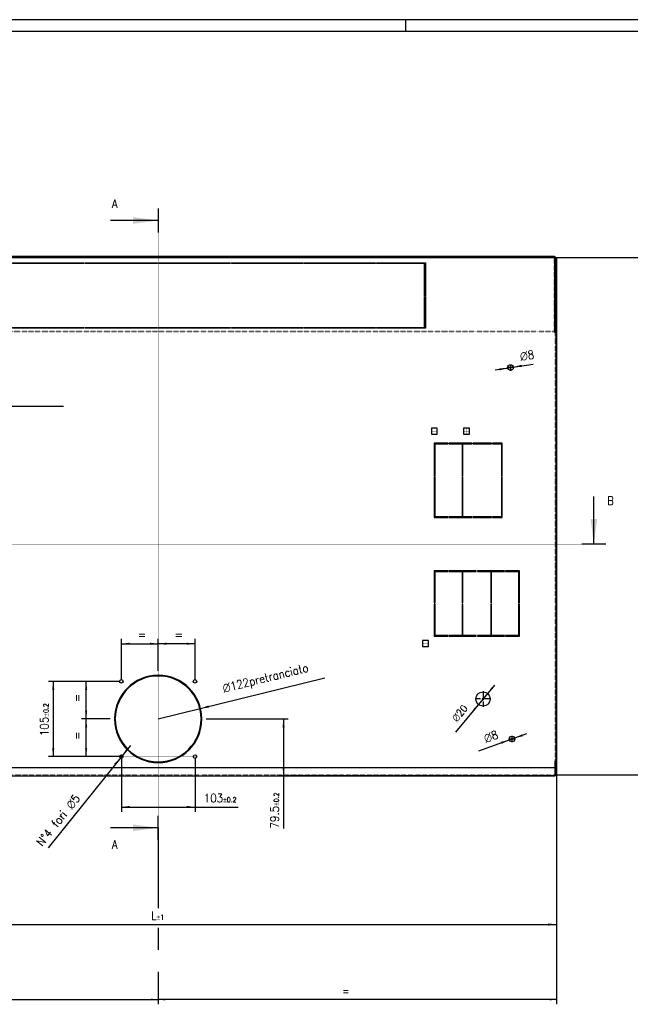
# Model space of a CAD drawing. Header units: inches. Extents: x -1375 to -186, y -85 to 756.
# Tile 8 of 20: x -1188 to -932, y 343 to 756. Entities that reach past the tile are written whole.
import ezdxf

# ---------------------------------------------------------------- set-up
doc = ezdxf.new("R2010")
doc.units = ezdxf.units.IN
doc.linetypes.add('DOT_CENTER', pattern=[14, 12, -1, 0, -1])
doc.linetypes.add('DOTTED', pattern=[1, 0, -1])
doc.layers.add('1', color=7, linetype='Continuous')
doc.styles.add('CONVERTER_11', font='txt.shx', dxfattribs={"width": 0.9})
doc.dimstyles.new('ME10_DIM_56', dxfattribs={"dimtxt": 11.666667, "dimasz": 11.666667, "dimexe": 6.666667, "dimexo": 0, "dimgap": 6.666667, "dimtad": 1, "dimdec": 1, "dimdsep": 46, "dimtxsty": 'CONVERTER_11', "dimsah": 1, "dimcen": 0.09, "dimclrd": 2, "dimclre": 2, "dimclrt": 7, "dimadec": 0, "dimazin": 0, "dimtfac": 1, "dimtdec": 4, "dimtix": 1, "dimtmove": 0, "dimatfit": 3, "dimfxl": 1, "dimtolj": 1, "dimtzin": 0, "dimarcsym": 0})
doc.dimstyles.new('ME10_DIM_57', dxfattribs={"dimtxt": 11.666667, "dimasz": 11.666667, "dimexe": 6.666667, "dimexo": 0, "dimgap": 6.666667, "dimtad": 1, "dimdec": 1, "dimdsep": 46, "dimtxsty": 'CONVERTER_11', "dimsah": 1, "dimcen": 0.09, "dimclrd": 2, "dimclre": 2, "dimclrt": 7, "dimadec": 0, "dimazin": 0, "dimtol": 1, "dimtp": 0.2, "dimtm": 0.2, "dimtfac": 0.6, "dimtdec": 1, "dimtix": 1, "dimtmove": 0, "dimatfit": 3, "dimfxl": 1, "dimtolj": 1, "dimtzin": 0, "dimarcsym": 0})
doc.dimstyles.new('ME10_DIM_58', dxfattribs={"dimtxt": 11.666667, "dimasz": 11.666667, "dimexe": 6.666667, "dimexo": 0, "dimgap": 6.666667, "dimtad": 1, "dimdec": 1, "dimdsep": 46, "dimtxsty": 'CONVERTER_11', "dimsah": 1, "dimcen": 0.09, "dimclrd": 2, "dimclre": 2, "dimclrt": 7, "dimadec": 0, "dimazin": 0, "dimtfac": 1, "dimtdec": 4, "dimtix": 1, "dimtmove": 0, "dimatfit": 3, "dimfxl": 1, "dimtolj": 1, "dimtzin": 0, "dimarcsym": 0})
doc.dimstyles.new('ME10_DIM_59', dxfattribs={"dimtxt": 11.666667, "dimasz": 11.666667, "dimexe": 6.666667, "dimexo": 0, "dimgap": 6.666667, "dimtad": 1, "dimdec": 1, "dimdsep": 46, "dimtxsty": 'CONVERTER_11', "dimsah": 1, "dimcen": 0.09, "dimclrd": 2, "dimclre": 2, "dimclrt": 7, "dimadec": 0, "dimazin": 0, "dimtfac": 1, "dimtdec": 4, "dimtix": 1, "dimtmove": 0, "dimatfit": 3, "dimfxl": 1, "dimtolj": 1, "dimtzin": 0, "dimarcsym": 0})
doc.dimstyles.new('ME10_DIM_60', dxfattribs={"dimtxt": 11.666667, "dimasz": 11.666667, "dimexe": 6.666667, "dimexo": 0, "dimgap": 6.666667, "dimtad": 1, "dimdec": 1, "dimdsep": 46, "dimtxsty": 'CONVERTER_11', "dimsah": 1, "dimcen": 0.09, "dimclrd": 2, "dimclre": 2, "dimclrt": 7, "dimadec": 0, "dimazin": 0, "dimtfac": 1, "dimtdec": 4, "dimtix": 1, "dimtmove": 0, "dimatfit": 3, "dimfxl": 1, "dimtolj": 1, "dimtzin": 0, "dimarcsym": 0})
doc.dimstyles.new('ME10_DIM_61', dxfattribs={"dimtxt": 11.666667, "dimasz": 11.666667, "dimexe": 6.666667, "dimexo": 0, "dimgap": 6.666667, "dimtad": 1, "dimdec": 1, "dimdsep": 46, "dimtxsty": 'CONVERTER_11', "dimsah": 1, "dimcen": 0.09, "dimclrd": 2, "dimclre": 2, "dimclrt": 7, "dimadec": 0, "dimazin": 0, "dimtfac": 1, "dimtdec": 4, "dimtix": 1, "dimtmove": 0, "dimatfit": 3, "dimfxl": 1, "dimtolj": 1, "dimtzin": 0, "dimarcsym": 0})
doc.dimstyles.new('ME10_DIM_62', dxfattribs={"dimtxt": 11.666667, "dimasz": 11.666667, "dimexe": 6.666667, "dimexo": 0, "dimgap": 6.666667, "dimtad": 1, "dimdec": 1, "dimdsep": 46, "dimtxsty": 'CONVERTER_11', "dimsah": 1, "dimcen": 0.09, "dimclrd": 2, "dimclre": 2, "dimclrt": 7, "dimadec": 0, "dimazin": 0, "dimtol": 1, "dimtp": 0.2, "dimtm": 0.2, "dimtfac": 0.6, "dimtdec": 1, "dimtix": 1, "dimtmove": 0, "dimatfit": 3, "dimfxl": 1, "dimtolj": 1, "dimtzin": 0, "dimarcsym": 0})
doc.dimstyles.new('ME10_DIM_63', dxfattribs={"dimtxt": 11.666667, "dimasz": 11.666667, "dimexe": 6.666667, "dimexo": 0, "dimgap": 6.666667, "dimtad": 1, "dimdec": 1, "dimdsep": 46, "dimtxsty": 'CONVERTER_11', "dimsah": 1, "dimcen": 0.09, "dimclrd": 2, "dimclre": 2, "dimclrt": 7, "dimadec": 0, "dimazin": 0, "dimtol": 1, "dimtp": 0.2, "dimtm": 0.2, "dimtfac": 0.6, "dimtdec": 1, "dimtix": 1, "dimtmove": 0, "dimatfit": 3, "dimfxl": 1, "dimtolj": 1, "dimtzin": 0, "dimarcsym": 0})
doc.dimstyles.new('ME10_DIM_65', dxfattribs={"dimtxt": 10, "dimasz": 10, "dimexe": 6.666667, "dimexo": 0, "dimgap": 6.666667, "dimtad": 1, "dimdsep": 46, "dimtxsty": 'CONVERTER_11', "dimsah": 1, "dimcen": 0.09, "dimclrd": 2, "dimclre": 2, "dimclrt": 2, "dimadec": 0, "dimazin": 0, "dimtfac": 1, "dimtdec": 4, "dimtix": 1, "dimtmove": 0, "dimatfit": 3, "dimfxl": 1, "dimtolj": 1, "dimtzin": 0, "dimarcsym": 0})
doc.dimstyles.new('ME10_DIM_66', dxfattribs={"dimtxt": 11.666667, "dimasz": 11.666667, "dimexe": 6.666667, "dimexo": 0, "dimgap": 6.666667, "dimtad": 1, "dimdec": 1, "dimdsep": 46, "dimtxsty": 'CONVERTER_11', "dimsah": 1, "dimcen": 0.09, "dimclrd": 2, "dimclre": 2, "dimclrt": 7, "dimadec": 0, "dimazin": 0, "dimtol": 1, "dimtp": 1, "dimtm": 1, "dimtfac": 0.6, "dimtdec": 0, "dimtix": 1, "dimtmove": 0, "dimatfit": 3, "dimfxl": 1, "dimtolj": 1, "dimtzin": 0, "dimarcsym": 0})
doc.dimstyles.new('ME10_DIM_67', dxfattribs={"dimtxt": 10, "dimasz": 10, "dimexe": 6.666667, "dimexo": 0, "dimgap": 6.666667, "dimtad": 1, "dimdec": 1, "dimdsep": 46, "dimtxsty": 'CONVERTER_11', "dimsah": 1, "dimcen": 0.09, "dimclrd": 2, "dimclre": 2, "dimclrt": 2, "dimadec": 0, "dimazin": 0, "dimtfac": 1, "dimtdec": 4, "dimtix": 1, "dimtmove": 0, "dimatfit": 3, "dimfxl": 1, "dimtolj": 1, "dimtzin": 0, "dimarcsym": 0})
doc.dimstyles.get("Standard").update_dxf_attribs({"dimtxt": 0.18, "dimasz": 0.18, "dimexe": 0.18, "dimexo": 0.0625, "dimgap": 0.09, "dimtad": 0, "dimtih": 1, "dimtoh": 1, "dimdec": 4, "dimzin": 0, "dimdsep": 46, "dimtxsty": 'Standard', "dimcen": 0.09, "dimadec": 0, "dimazin": 0, "dimtfac": 1, "dimtdec": 4, "dimtofl": 0, "dimtmove": 0, "dimatfit": 3, "dimfxl": 1, "dimtolj": 1, "dimtzin": 0, "dimarcsym": 0})

# ---------------------------------------------------------------- blocks, each defined once
blk = doc.blocks.new('213223A-27A_cassaforma__5', base_point=(-4323.9, 1462.7))
at = {"color": 7, "linetype": 'Continuous'}
for p, q in [((-3212.9, 2187.9), (-4320.9, 2187.9)), ((-4320.9, 2186.9), (-3212.9, 2186.9)), ((-4320.9, 2186.4), (-4320.9, 2186.8)), ((-3212.9, 2186.8), (-3212.9, 2186.4)), ((-4323.9, 2186.4), (-4323.9, 2145.1)), ((-4323.9, 2186.4), (-4322.9, 2186.4)), ((-4322.9, 2145.1), (-4322.9, 2186.4)), ((-4322.4, 2186.4), (-4322.4, 2176.9)), ((-4322.4, 2176.9), (-4322.4, 2176.6)), ((-4321.4, 2176.9), (-4322.4, 2176.9)), ((-4322.4, 2083.2), (-4322.4, 2176.6)), ((-4321.4, 2176.6), (-4322.4, 2176.6)), ((-4321.4, 2186.1), (-4321.4, 2186.4)), ((-4321.4, 2176.9), (-4321.4, 2186.1)), ((-4321.4, 2176.9), (-4321.4, 2176.6)), ((-4321.4, 2176.6), (-4321.4, 2083.5)), ((-4140.5, 2179.1), (-4073.7, 2179.1)), ((-4140.5, 2133.5), (-4140.5, 2179.1)), ((-4139.5, 2178.3), (-4139.5, 2179.1)), ((-4139.5, 2178.3), (-4139.5, 2133.5)), ((-4073.7, 2178.3), (-4139.5, 2178.3)), ((-4073.7, 2179.1), (-4073.7, 2178.3)), ((-4072.2, 2178.3), (-4072.2, 2179.1)), ((-4072.2, 2179.1), (-3972.2, 2179.1)), ((-3972.2, 2178.3), (-4072.2, 2178.3)), ((-3972.2, 2179.1), (-3972.2, 2178.3)), ((-3970.7, 2178.3), (-3970.7, 2179.1)), ((-3970.7, 2179.1), (-3870.7, 2179.1)), ((-3870.7, 2178.3), (-3970.7, 2178.3)), ((-3870.7, 2179.1), (-3870.7, 2178.3)), ((-3869.2, 2178.3), (-3869.2, 2179.1)), ((-3869.2, 2179.1), (-3767.7, 2179.1)), ((-3767.7, 2178.3), (-3869.2, 2178.3)), ((-3767.7, 2179.1), (-3767.7, 2178.3)), ((-3766.2, 2178.3), (-3766.2, 2179.1)), ((-3766.2, 2179.1), (-3666.2, 2179.1)), ((-3666.2, 2178.3), (-3766.2, 2178.3)), ((-3666.2, 2179.1), (-3666.2, 2178.3)), ((-3664.7, 2178.3), (-3664.7, 2179.1)), ((-3664.7, 2179.1), (-3564.7, 2179.1)), ((-3564.7, 2178.3), (-3664.7, 2178.3)), ((-3564.7, 2179.1), (-3564.7, 2178.3)), ((-3563.2, 2179.1), (-3463.2, 2179.1)), ((-3563.2, 2178.3), (-3563.2, 2179.1)), ((-3463.2, 2178.3), (-3563.2, 2178.3)), ((-3463.2, 2179.1), (-3463.2, 2178.3)), ((-3461.7, 2178.3), (-3461.7, 2179.1)), ((-3461.7, 2179.1), (-3393.5, 2179.1)), ((-3394.5, 2178.3), (-3461.7, 2178.3)), ((-3394.5, 2178.3), (-3394.5, 2179.1)), ((-3394.5, 2133.5), (-3394.5, 2178.3)), ((-3393.5, 2179.1), (-3393.5, 2133.5)), ((-3212.4, 2186.1), (-3212.4, 2186.4)), ((-3212.4, 2176.9), (-3212.4, 2186.1)), ((-3212.4, 2176.9), (-3211.4, 2176.9)), ((-3212.4, 2176.6), (-3212.4, 2176.9)), ((-3212.4, 2083.5), (-3212.4, 2176.6)), ((-3211.4, 2176.6), (-3212.4, 2176.6)), ((-3211.4, 2186.4), (-3211.4, 2176.9)), ((-3211.4, 2176.9), (-3211.4, 2176.6)), ((-3211.4, 2083.2), (-3211.4, 2176.6)), ((-3210.9, 2186.4), (-3210.9, 2145.1)), ((-3210.9, 2186.4), (-3209.9, 2186.4)), ((-3209.9, 2145.1), (-3209.9, 2186.4)), ((-4322.9, 2145.1), (-4323.9, 2145.1)), ((-4323.9, 2145.1), (-4323.9, 2105.1)), ((-4322.9, 2145.1), (-4322.9, 2105.1)), ((-4140.5, 2132.2), (-4140.5, 2133.5)), ((-4139.5, 2133.5), (-4140.5, 2133.5)), ((-4139.5, 2132.2), (-4140.5, 2132.2)), ((-4139.5, 2133.5), (-4139.5, 2132.2)), ((-3394.5, 2132.2), (-3394.5, 2133.5)), ((-3393.5, 2133.5), (-3394.5, 2133.5)), ((-3393.5, 2132.2), (-3394.5, 2132.2)), ((-3393.5, 2133.5), (-3393.5, 2132.2)), ((-3210.9, 2105.1), (-3210.9, 2145.1)), ((-3209.9, 2145.1), (-3210.9, 2145.1)), ((-3209.9, 2105.1), (-3209.9, 2145.1)), ((-4140.5, 2131.3), (-4139.5, 2131.3)), ((-4140.5, 2089.2), (-4140.5, 2131.3)), ((-4139.5, 2131.3), (-4139.5, 2088.8)), ((-3394.5, 2131.3), (-3393.5, 2131.3)), ((-3394.5, 2088.8), (-3394.5, 2131.3)), ((-3393.5, 2131.3), (-3393.5, 2089.2)), ((-4323.9, 2105.1), (-4323.9, 1464.2)), ((-4323.9, 2105.1), (-4322.9, 2105.1)), ((-4322.9, 2083.2), (-4322.9, 2105.1)), ((-3210.9, 2105.1), (-3210.9, 2083.2)), ((-3210.9, 2105.1), (-3209.9, 2105.1)), ((-3209.9, 1464.2), (-3209.9, 2105.1)), ((-4322.9, 1464.2), (-4322.9, 2083.2)), ((-4322.9, 2083.2), (-4322.4, 2083.2)), ((-4322.4, 2083.2), (-4322.4, 2082.1)), ((-4322.4, 2082.1), (-4321.4, 2082.1)), ((-4321.4, 2083.5), (-4321.4, 2082.1)), ((-4320.9, 2083.2), (-4321.4, 2083.2)), ((-4320.9, 2083.9), (-4320.9, 2083.5)), ((-4320.9, 2083.5), (-4320.9, 2083.2)), ((-4140.5, 2087.9), (-4140.5, 2089.2)), ((-4139.5, 2089.2), (-4140.5, 2089.2)), ((-4073.7, 2087.9), (-4140.5, 2087.9)), ((-4139.5, 2088.8), (-4073.7, 2088.8)), ((-4073.7, 2088.8), (-4073.7, 2087.9)), ((-4072.2, 2087.9), (-4072.2, 2088.8)), ((-4072.2, 2088.8), (-3972.2, 2088.8)), ((-3972.2, 2087.9), (-4072.2, 2087.9)), ((-3972.2, 2088.8), (-3972.2, 2087.9)), ((-3970.7, 2088.8), (-3870.7, 2088.8)), ((-3970.7, 2087.9), (-3970.7, 2088.8)), ((-3870.7, 2087.9), (-3970.7, 2087.9)), ((-3870.7, 2088.8), (-3870.7, 2087.9)), ((-3869.2, 2088.8), (-3767.7, 2088.8)), ((-3869.2, 2087.9), (-3869.2, 2088.8)), ((-3767.7, 2087.9), (-3869.2, 2087.9)), ((-3767.7, 2088.8), (-3767.7, 2087.9)), ((-3766.2, 2087.9), (-3766.2, 2088.8)), ((-3766.2, 2088.8), (-3666.2, 2088.8)), ((-3666.2, 2087.9), (-3766.2, 2087.9)), ((-3666.2, 2088.8), (-3666.2, 2087.9)), ((-3664.7, 2087.9), (-3664.7, 2088.8)), ((-3664.7, 2088.8), (-3564.7, 2088.8)), ((-3564.7, 2087.9), (-3664.7, 2087.9)), ((-3564.7, 2088.8), (-3564.7, 2087.9)), ((-3563.2, 2087.9), (-3563.2, 2088.8)), ((-3563.2, 2088.8), (-3463.2, 2088.8)), ((-3463.2, 2087.9), (-3563.2, 2087.9)), ((-3463.2, 2088.8), (-3463.2, 2087.9)), ((-3461.7, 2087.9), (-3461.7, 2088.8)), ((-3461.7, 2088.8), (-3394.5, 2088.8)), ((-3393.5, 2087.9), (-3461.7, 2087.9)), ((-3393.5, 2089.2), (-3394.5, 2089.2)), ((-3393.5, 2089.2), (-3393.5, 2087.9)), ((-3212.9, 2083.9), (-3212.9, 2083.5)), ((-3212.9, 2083.2), (-3212.9, 2083.5)), ((-3212.4, 2083.2), (-3212.9, 2083.2)), ((-3212.4, 2082.1), (-3212.4, 2083.5)), ((-3211.4, 2082.1), (-3212.4, 2082.1)), ((-3210.9, 2083.2), (-3211.4, 2083.2)), ((-3211.4, 2082.1), (-3211.4, 2083.2)), ((-3210.9, 2083.2), (-3210.9, 1464.2)), ((-4193.6, 1948.4), (-4201.9, 1948.4)), ((-4201.9, 1948.4), (-4201.9, 1940.1)), ((-4201.9, 1940.1), (-4193.6, 1940.1)), ((-4193.6, 1940.1), (-4193.6, 1948.4)), ((-4148.6, 1948.4), (-4156.9, 1948.4)), ((-4156.9, 1948.4), (-4156.9, 1940.1)), ((-4156.9, 1940.1), (-4148.6, 1940.1)), ((-4148.6, 1940.1), (-4148.6, 1948.4)), ((-3376.8, 1948.4), (-3385.1, 1948.4)), ((-3385.1, 1948.4), (-3385.1, 1940.1)), ((-3385.1, 1940.1), (-3376.8, 1940.1)), ((-3376.8, 1940.1), (-3376.8, 1948.4)), ((-3340.1, 1948.4), (-3340.1, 1940.1)), ((-3331.8, 1948.4), (-3340.1, 1948.4)), ((-3340.1, 1940.1), (-3331.8, 1940.1)), ((-3331.8, 1940.1), (-3331.8, 1948.4)), ((-4234.1, 1927.6), (-4247.9, 1927.6)), ((-4247.9, 1927.6), (-4247.9, 1881.5)), ((-4234.1, 1926.6), (-4246.9, 1926.6)), ((-4246.9, 1881.5), (-4246.9, 1926.6)), ((-4234.1, 1927.6), (-4234.1, 1926.6)), ((-4232.6, 1926.6), (-4232.6, 1927.6)), ((-4232.6, 1927.6), (-4207, 1927.6)), ((-4207, 1926.6), (-4232.6, 1926.6)), ((-4207, 1927.6), (-4207, 1926.6)), ((-4205.5, 1926.6), (-4205.5, 1927.6)), ((-4205.5, 1927.6), (-4173.5, 1927.6)), ((-4192.8, 1926.6), (-4205.5, 1926.6)), ((-4192.8, 1926.6), (-4192.8, 1881.5)), ((-4191.8, 1926.6), (-4173.5, 1926.6)), ((-4191.8, 1881.5), (-4191.8, 1926.6)), ((-4173.5, 1926.6), (-4173.5, 1927.6)), ((-4152.8, 1927.6), (-4172, 1927.6)), ((-4172, 1927.6), (-4172, 1926.6)), ((-4172, 1926.6), (-4153.8, 1926.6)), ((-4153.8, 1926.6), (-4153.8, 1881.5)), ((-4152.8, 1881.5), (-4152.8, 1927.6)), ((-3361.7, 1927.6), (-3381, 1927.6)), ((-3381, 1927.6), (-3381, 1881.5)), ((-3380, 1881.5), (-3380, 1926.6)), ((-3380, 1926.6), (-3361.7, 1926.6)), ((-3361.7, 1926.6), (-3361.7, 1927.6)), ((-3328.2, 1927.6), (-3360.2, 1927.6)), ((-3360.2, 1927.6), (-3360.2, 1926.6)), ((-3360.2, 1926.6), (-3342, 1926.6)), ((-3342, 1926.6), (-3342, 1881.5)), ((-3341, 1926.6), (-3328.2, 1926.6)), ((-3341, 1881.5), (-3341, 1926.6)), ((-3328.2, 1926.6), (-3328.2, 1927.6)), ((-3326.7, 1927.6), (-3326.7, 1926.6)), ((-3301.1, 1927.6), (-3326.7, 1927.6)), ((-3326.7, 1926.6), (-3301.1, 1926.6)), ((-3301.1, 1926.6), (-3301.1, 1927.6)), ((-3299.6, 1927.6), (-3299.6, 1926.6)), ((-3285.9, 1927.6), (-3299.6, 1927.6)), ((-3299.6, 1926.6), (-3286.9, 1926.6)), ((-3286.9, 1926.6), (-3286.9, 1881.5)), ((-3285.9, 1881.5), (-3285.9, 1927.6)), ((-4247.9, 1881.5), (-4246.9, 1881.5)), ((-4247.9, 1880), (-4247.9, 1823.4)), ((-4246.9, 1880), (-4247.9, 1880)), ((-4246.9, 1824.4), (-4246.9, 1880)), ((-4192.8, 1881.5), (-4191.8, 1881.5)), ((-4191.8, 1880), (-4192.8, 1880)), ((-4192.8, 1880), (-4192.8, 1824.4)), ((-4191.8, 1824.4), (-4191.8, 1880)), ((-4153.8, 1881.5), (-4152.8, 1881.5)), ((-4153.8, 1880), (-4153.8, 1824.4)), ((-4152.8, 1880), (-4153.8, 1880)), ((-4152.8, 1823.4), (-4152.8, 1880)), ((-3381, 1881.5), (-3380, 1881.5)), ((-3380, 1880), (-3381, 1880)), ((-3381, 1880), (-3381, 1823.4)), ((-3380, 1824.4), (-3380, 1880)), ((-3342, 1881.5), (-3341, 1881.5)), ((-3341, 1880), (-3342, 1880)), ((-3342, 1880), (-3342, 1824.4)), ((-3341, 1824.4), (-3341, 1880)), ((-3286.9, 1881.5), (-3285.9, 1881.5)), ((-3286.9, 1880), (-3286.9, 1824.4)), ((-3285.9, 1880), (-3286.9, 1880)), ((-3285.9, 1823.4), (-3285.9, 1880)), ((-4234.1, 1823.4), (-4247.9, 1823.4)), ((-4246.9, 1824.4), (-4234.1, 1824.4)), ((-4234.1, 1824.4), (-4234.1, 1823.4)), ((-4232.6, 1823.4), (-4232.6, 1824.4)), ((-4232.6, 1824.4), (-4207, 1824.4)), ((-4207, 1823.4), (-4232.6, 1823.4)), ((-4207, 1824.4), (-4207, 1823.4)), ((-4205.5, 1824.4), (-4192.8, 1824.4)), ((-4205.5, 1823.4), (-4205.5, 1824.4)), ((-4173.5, 1823.4), (-4205.5, 1823.4)), ((-4173.5, 1824.4), (-4191.8, 1824.4)), ((-4173.5, 1823.4), (-4173.5, 1824.4)), ((-4153.8, 1824.4), (-4172, 1824.4)), ((-4172, 1824.4), (-4172, 1823.4)), ((-4172, 1823.4), (-4152.8, 1823.4)), ((-3381, 1823.4), (-3361.7, 1823.4)), ((-3361.7, 1824.4), (-3380, 1824.4)), ((-3361.7, 1823.4), (-3361.7, 1824.4)), ((-3360.2, 1824.4), (-3360.2, 1823.4)), ((-3342, 1824.4), (-3360.2, 1824.4)), ((-3360.2, 1823.4), (-3328.2, 1823.4)), ((-3328.2, 1824.4), (-3341, 1824.4)), ((-3328.2, 1823.4), (-3328.2, 1824.4)), ((-3301.1, 1824.4), (-3326.7, 1824.4)), ((-3326.7, 1824.4), (-3326.7, 1823.4)), ((-3326.7, 1823.4), (-3301.1, 1823.4)), ((-3301.1, 1823.4), (-3301.1, 1824.4)), ((-3299.6, 1824.4), (-3299.6, 1823.4)), ((-3286.9, 1824.4), (-3299.6, 1824.4)), ((-3299.6, 1823.4), (-3285.9, 1823.4)), ((-4271.7, 1749.1), (-4271.7, 1704.2)), ((-4252.4, 1749.1), (-4271.7, 1749.1)), ((-4270.7, 1704.2), (-4270.7, 1748.1)), ((-4270.7, 1748.1), (-4252.4, 1748.1)), ((-4252.4, 1748.1), (-4252.4, 1749.1)), ((-4213, 1749.1), (-4250.9, 1749.1)), ((-4250.9, 1749.1), (-4250.9, 1748.1)), ((-4250.9, 1748.1), (-4232.7, 1748.1)), ((-4232.7, 1748.1), (-4232.7, 1704.2)), ((-4231.7, 1748.1), (-4213, 1748.1)), ((-4231.7, 1704.2), (-4231.7, 1748.1)), ((-4213, 1748.1), (-4213, 1749.1)), ((-4173.5, 1749.1), (-4211.5, 1749.1)), ((-4211.5, 1749.1), (-4211.5, 1748.1)), ((-4211.5, 1748.1), (-4192.8, 1748.1)), ((-4192.8, 1748.1), (-4192.8, 1704.2)), ((-4191.8, 1704.2), (-4191.8, 1748.1)), ((-4191.8, 1748.1), (-4173.5, 1748.1)), ((-4173.5, 1748.1), (-4173.5, 1749.1)), ((-4152.8, 1749.1), (-4172, 1749.1)), ((-4172, 1749.1), (-4172, 1748.1)), ((-4172, 1748.1), (-4153.8, 1748.1)), ((-4153.8, 1748.1), (-4153.8, 1704.2)), ((-4152.8, 1704.2), (-4152.8, 1749.1)), ((-3361.7, 1749.1), (-3381, 1749.1)), ((-3381, 1749.1), (-3381, 1704.2)), ((-3380, 1704.2), (-3380, 1748.1)), ((-3380, 1748.1), (-3361.7, 1748.1)), ((-3361.7, 1748.1), (-3361.7, 1749.1)), ((-3360.2, 1749.1), (-3360.2, 1748.1)), ((-3322.3, 1749.1), (-3360.2, 1749.1)), ((-3360.2, 1748.1), (-3342, 1748.1)), ((-3342, 1748.1), (-3342, 1704.2)), ((-3341, 1748.1), (-3322.3, 1748.1)), ((-3341, 1704.2), (-3341, 1748.1)), ((-3322.3, 1748.1), (-3322.3, 1749.1)), ((-3282.8, 1749.1), (-3320.8, 1749.1)), ((-3320.8, 1749.1), (-3320.8, 1748.1)), ((-3320.8, 1748.1), (-3302.1, 1748.1)), ((-3302.1, 1748.1), (-3302.1, 1704.2)), ((-3301.1, 1704.2), (-3301.1, 1748.1)), ((-3301.1, 1748.1), (-3282.8, 1748.1)), ((-3282.8, 1748.1), (-3282.8, 1749.1)), ((-3281.3, 1749.1), (-3281.3, 1748.1)), ((-3262.1, 1749.1), (-3281.3, 1749.1)), ((-3281.3, 1748.1), (-3263.1, 1748.1)), ((-3263.1, 1748.1), (-3263.1, 1704.2)), ((-3262.1, 1704.2), (-3262.1, 1749.1)), ((-4271.7, 1704.2), (-4270.7, 1704.2)), ((-4271.7, 1702.7), (-4271.7, 1658)), ((-4270.7, 1702.7), (-4271.7, 1702.7)), ((-4270.7, 1659), (-4270.7, 1702.7)), ((-4232.7, 1704.2), (-4231.7, 1704.2)), ((-4231.7, 1702.7), (-4232.7, 1702.7)), ((-4232.7, 1702.7), (-4232.7, 1659)), ((-4231.7, 1659), (-4231.7, 1702.7)), ((-4192.8, 1704.2), (-4191.8, 1704.2)), ((-4192.8, 1702.7), (-4192.8, 1659)), ((-4191.8, 1702.7), (-4192.8, 1702.7)), ((-4191.8, 1659), (-4191.8, 1702.7)), ((-4153.8, 1704.2), (-4152.8, 1704.2)), ((-4153.8, 1702.7), (-4153.8, 1659)), ((-4152.8, 1702.7), (-4153.8, 1702.7)), ((-4152.8, 1658), (-4152.8, 1702.7)), ((-3381, 1704.2), (-3380, 1704.2)), ((-3380, 1702.7), (-3381, 1702.7)), ((-3381, 1702.7), (-3381, 1658)), ((-3380, 1659), (-3380, 1702.7)), ((-3342, 1704.2), (-3341, 1704.2)), ((-3342, 1702.7), (-3342, 1659)), ((-3341, 1702.7), (-3342, 1702.7)), ((-3341, 1659), (-3341, 1702.7)), ((-3302.1, 1704.2), (-3301.1, 1704.2)), ((-3301.1, 1702.7), (-3302.1, 1702.7)), ((-3302.1, 1702.7), (-3302.1, 1659)), ((-3301.1, 1659), (-3301.1, 1702.7)), ((-3263.1, 1704.2), (-3262.1, 1704.2)), ((-3262.1, 1702.7), (-3263.1, 1702.7)), ((-3263.1, 1702.7), (-3263.1, 1659)), ((-3262.1, 1658), (-3262.1, 1702.7)), ((-4271.7, 1658), (-4252.4, 1658)), ((-4252.4, 1659), (-4270.7, 1659)), ((-4252.4, 1658), (-4252.4, 1659)), ((-4250.9, 1659), (-4250.9, 1658)), ((-4232.7, 1659), (-4250.9, 1659)), ((-4250.9, 1658), (-4213, 1658)), ((-4213, 1659), (-4231.7, 1659)), ((-4213, 1658), (-4213, 1659)), ((-4211.5, 1659), (-4211.5, 1658)), ((-4192.8, 1659), (-4211.5, 1659)), ((-4211.5, 1658), (-4173.5, 1658)), ((-4173.5, 1659), (-4191.8, 1659)), ((-4173.5, 1658), (-4173.5, 1659)), ((-4172, 1659), (-4172, 1658)), ((-4153.8, 1659), (-4172, 1659)), ((-4172, 1658), (-4152.8, 1658)), ((-4135.3, 1651.8), (-4143.6, 1651.8)), ((-4143.6, 1651.8), (-4143.6, 1643.5)), ((-4135.3, 1643.5), (-4135.3, 1651.8)), ((-3397.6, 1651.8), (-3397.6, 1643.5)), ((-3389.3, 1651.8), (-3397.6, 1651.8)), ((-3389.3, 1643.5), (-3389.3, 1651.8)), ((-3381, 1658), (-3361.7, 1658)), ((-3361.7, 1659), (-3380, 1659)), ((-3361.7, 1658), (-3361.7, 1659)), ((-3360.2, 1659), (-3360.2, 1658)), ((-3342, 1659), (-3360.2, 1659)), ((-3360.2, 1658), (-3322.3, 1658)), ((-3322.3, 1659), (-3341, 1659)), ((-3322.3, 1658), (-3322.3, 1659)), ((-3302.1, 1659), (-3320.8, 1659)), ((-3320.8, 1659), (-3320.8, 1658)), ((-3320.8, 1658), (-3282.8, 1658)), ((-3282.8, 1659), (-3301.1, 1659)), ((-3282.8, 1658), (-3282.8, 1659)), ((-3281.3, 1659), (-3281.3, 1658)), ((-3263.1, 1659), (-3281.3, 1659)), ((-3281.3, 1658), (-3262.1, 1658)), ((-4143.6, 1643.5), (-4135.3, 1643.5)), ((-3397.6, 1643.5), (-3389.3, 1643.5)), ((-3767.4, 1603.2), (-3767.4, 1602.2)), ((-3766.4, 1602.2), (-3766.4, 1603.2)), ((-3826.9, 1542.7), (-3827.9, 1542.7)), ((-3827.9, 1541.7), (-3826.9, 1541.7)), ((-3705.9, 1542.7), (-3706.9, 1542.7)), ((-3706.9, 1541.7), (-3705.9, 1541.7)), ((-4322.8, 1464.2), (-4322.8, 1483.7)), ((-4321.8, 1483.7), (-4322.8, 1483.7)), ((-4321.8, 1483.7), (-4321.8, 1464.2)), ((-4321.3, 1464.2), (-4321.3, 1474.1)), ((-3212.5, 1474.1), (-4321.3, 1474.1)), ((-3767.4, 1482.2), (-3767.4, 1481.2)), ((-3766.4, 1481.2), (-3766.4, 1482.2)), ((-3212.5, 1474.1), (-3212.5, 1464.2)), ((-3211, 1483.7), (-3212, 1483.7)), ((-3212, 1464.2), (-3212, 1483.7)), ((-3211, 1483.7), (-3211, 1464.2)), ((-4323.9, 1464.2), (-4322.9, 1464.2)), ((-4322.9, 1464.2), (-4322.8, 1464.2)), ((-4321.8, 1464.2), (-4321.3, 1464.2)), ((-4321.3, 1464.2), (-4321.3, 1463.7)), ((-4321.3, 1463.7), (-4321.3, 1462.7)), ((-4321.3, 1462.7), (-3212.5, 1462.7)), ((-3212.5, 1464.2), (-3212, 1464.2)), ((-3212.5, 1464.2), (-3212.5, 1463.7)), ((-3212.5, 1463.7), (-3212.5, 1462.7)), ((-3211, 1464.2), (-3210.9, 1464.2)), ((-3210.9, 1464.2), (-3209.9, 1464.2))]:
    blk.add_line(p, q, dxfattribs=at)
at = {"color": 3, "linetype": 'DOTTED'}
for p, q in [((-4320.9, 2186.4), (-4320.9, 2083.9)), ((-3212.9, 2083.9), (-3212.9, 2186.4)), ((-4322.4, 2082.1), (-4322.4, 1483.7)), ((-4320.9, 2083.9), (-3212.9, 2083.9)), ((-4320.9, 2083.5), (-3212.9, 2083.5)), ((-3211.4, 1483.7), (-3211.4, 2082.1)), ((-4321.3, 1464.2), (-3212.5, 1464.2))]:
    blk.add_line(p, q, dxfattribs=at)
at = {"color": 7, "linetype": 'Continuous'}
for centre, radius in [((-4259.2, 2032.9), 4), ((-3274.5, 2032.9), 4), ((-3818.4, 1594.7), 2.5), ((-3715.4, 1594.7), 2.5), ((-4220.9, 1570.1), 10), ((-3312.9, 1570.1), 10), ((-4261.4, 1514.2), 4), ((-3272.4, 1514.2), 4), ((-3818.4, 1489.7), 2.5), ((-3715.4, 1489.7), 2.5)]:
    blk.add_circle(centre, radius, dxfattribs=at)
for centre, radius, start, end in [((-4320.9, 2186.4), 1.5, 90, 180), ((-4320.9, 2186.4), 0.5, 90, 180), ((-3212.9, 2186.4), 1.5, 0, 90), ((-3212.9, 2186.4), 0.5, 0, 90), ((-3766.9, 1542.2), 61, 90.4696, 179.5304), ((-3766.9, 1542.2), 60, 90.4775, 179.5225), ((-3766.9, 1542.2), 61, 0.4696, 89.5304), ((-3766.9, 1542.2), 60, 0.4775, 89.5225), ((-3766.9, 1542.2), 61, 180.4696, 269.5304), ((-3766.9, 1542.2), 60, 180.4775, 269.5225), ((-3766.9, 1542.2), 61, 270.4696, 359.5304), ((-3766.9, 1542.2), 60, 270.4775, 359.5225), ((-4321.3, 1464.2), 1.5, 180, 270), ((-4321.3, 1464.2), 0.5, 180, 270), ((-3212.5, 1464.2), 0.5, 270, 360), ((-3212.5, 1464.2), 1.5, 270, 360)]:
    blk.add_arc(centre, radius, start, end, dxfattribs=at)
for points in [[(-4321.4, 2186.1), (-4321.4, 2186.1), (-4321.3, 2186.2), (-4321.3, 2186.3), (-4321.2, 2186.3), (-4321.1, 2186.4), (-4321, 2186.4), (-4320.9, 2186.4), (-4320.9, 2186.4)], [(-3212.4, 2186.1), (-3212.4, 2186.1), (-3212.4, 2186.2), (-3212.4, 2186.3), (-3212.5, 2186.3), (-3212.6, 2186.4), (-3212.7, 2186.4), (-3212.8, 2186.4), (-3212.9, 2186.4)], [(-4321.4, 2083.5), (-4321.4, 2083.5), (-4321.3, 2083.6), (-4321.3, 2083.7), (-4321.2, 2083.8), (-4321.1, 2083.8), (-4321, 2083.9), (-4320.9, 2083.9), (-4320.9, 2083.9)], [(-3212.4, 2083.5), (-3212.4, 2083.5), (-3212.4, 2083.6), (-3212.4, 2083.7), (-3212.5, 2083.8), (-3212.6, 2083.8), (-3212.7, 2083.9), (-3212.8, 2083.9), (-3212.9, 2083.9)]]:
    blk.add_open_spline(points, degree=3, knots=[0, 0, 0, 0, 0.1019978, 0.2081904, 0.3212811, 0.4418471, 0.5685309, 0.6986159, 0.6986159, 0.6986159, 0.6986159], dxfattribs=at)
at = {"layer": '1', "color": 2, "linetype": 'DOT_CENTER'}
for p, q in [((-4259.2, 2037.3), (-4259.2, 2028.5)), ((-3274.5, 2037.3), (-3274.5, 2028.5)), ((-4254.7, 2032.9), (-4263.6, 2032.9)), ((-3270.1, 2032.9), (-3278.9, 2032.9)), ((-4209.9, 1570.1), (-4231.9, 1570.1)), ((-4220.9, 1581.1), (-4220.9, 1559.1)), ((-3301.9, 1570.1), (-3323.9, 1570.1)), ((-3312.9, 1581.1), (-3312.9, 1559.1)), ((-4257.2, 1514.2), (-4265.8, 1514.2)), ((-4261.4, 1518.6), (-4261.4, 1509.8)), ((-3268, 1514.2), (-3276.8, 1514.2)), ((-3272.4, 1518.6), (-3272.4, 1509.8))]:
    blk.add_line(p, q, dxfattribs=at)
at = {"layer": '1', "color": 30, "linetype": 'DOT_CENTER', "const_width": 0.25}
for points in [[(-4193.6, 1944.2), (-4201.9, 1944.2)], [(-4197.8, 1948.4), (-4197.8, 1940.1)], [(-4148.6, 1944.2), (-4156.9, 1944.2)], [(-4152.8, 1948.4), (-4152.8, 1940.1)], [(-3376.8, 1944.2), (-3385.1, 1944.2)], [(-3381, 1948.4), (-3381, 1940.1)], [(-3331.8, 1944.2), (-3340.1, 1944.2)], [(-3336, 1948.4), (-3336, 1940.1)], [(-4139.5, 1651.8), (-4139.5, 1643.5)], [(-3393.5, 1651.8), (-3393.5, 1643.5)], [(-4135.3, 1647.7), (-4143.6, 1647.7)], [(-3397.6, 1647.7), (-3389.3, 1647.7)], [(-3766.9, 1609.3), (-3766.9, 1475.1)], [(-3818.4, 1597.4), (-3818.4, 1492.4)], [(-3715.4, 1597.4), (-3715.4, 1492.4)], [(-3718.1, 1594.7), (-3821.1, 1594.7)], [(-3712.6, 1594.7), (-3718.1, 1594.7)], [(-3699.8, 1542.2), (-3834, 1542.2)], [(-3717.8, 1489.7), (-3821.1, 1489.7)], [(-3818.4, 1492.4), (-3818.4, 1486.9)], [(-3712.6, 1489.7), (-3718.1, 1489.7)], [(-3715.4, 1492.4), (-3715.4, 1486.9)]]:
    blk.add_lwpolyline(points, dxfattribs=at)
blk = doc.blocks.new('*D73')
at = {"layer": '1', "color": 2, "linetype": 'Continuous'}
for p, q in [((-3212.9, 2186.9), (-3009, 2186.9)), ((-3015.6, 2186.9), (-3015.6, 1464.2)), ((-3211, 1464.2), (-3009, 1464.2))]:
    blk.add_line(p, q, dxfattribs=at)
at = {"layer": '1', "color": 2}
for points in [[(-3014.1, 2175.2), (-3017.2, 2175.2), (-3015.6, 2186.9)], [(-3017.2, 1475.8), (-3014.1, 1475.8), (-3015.6, 1464.2)]]:
    blk.add_solid(points, dxfattribs=at)
at = {"layer": '1', "color": 7, "insert": (-3022.3, 1804.4), "char_height": 11.67, "attachment_point": 7, "rotation": 90, "line_spacing_factor": 0.60024, "style": 'CONVERTER_11'}
blk.add_mtext('722.7', dxfattribs=at)
blk = doc.blocks.new('*D74')
at = {"layer": '1', "color": 2, "linetype": 'Continuous'}
for p, q in [((-3699.8, 1542.2), (-3585, 1542.2)), ((-3591.7, 1542.2), (-3591.7, 1462.7)), ((-3212.5, 1462.7), (-3598.3, 1462.7)), ((-3591.7, 1462.7), (-3591.7, 1389.2))]:
    blk.add_line(p, q, dxfattribs=at)
at = {"layer": '1', "color": 2}
for points in [[(-3590.1, 1530.5), (-3593.2, 1530.5), (-3591.7, 1542.2)], [(-3593.2, 1474.3), (-3590.1, 1474.3), (-3591.7, 1462.7)]]:
    blk.add_solid(points, dxfattribs=at)
at = {"layer": '1', "color": 7, "insert": (-3598.3, 1389.2), "char_height": 11.667, "attachment_point": 7, "rotation": 90, "line_spacing_factor": 0.60024, "style": 'CONVERTER_11'}
blk.add_mtext('\\C7;79.5\\C7;\\H7;{\\Fgdt;`}0.2', dxfattribs=at)
blk = doc.blocks.new('*D75')
at = {"layer": '1', "color": 2, "linetype": 'Continuous'}
for p, q in [((-3766.9, 1609.3), (-3766.9, 1653.9)), ((-3715.4, 1597.4), (-3715.4, 1653.9)), ((-3715.4, 1647.2), (-3766.9, 1647.2))]:
    blk.add_line(p, q, dxfattribs=at)
at = {"layer": '1', "color": 2}
for points in [[(-3755.2, 1648.7), (-3755.2, 1645.7), (-3766.9, 1647.2)], [(-3727, 1645.7), (-3727, 1648.7), (-3715.4, 1647.2)]]:
    blk.add_solid(points, dxfattribs=at)
at = {"layer": '1', "color": 7, "insert": (-3744, 1653.9), "char_height": 11.7, "attachment_point": 7, "rotation": 0.0001, "line_spacing_factor": 0.60024, "style": 'CONVERTER_11'}
blk.add_mtext('=', dxfattribs=at)
blk = doc.blocks.new('*D76')
at = {"layer": '1', "color": 2, "linetype": 'Continuous'}
for p, q in [((-3818.4, 1597.4), (-3818.4, 1653.9)), ((-3766.9, 1609.3), (-3766.9, 1653.9)), ((-3818.4, 1647.2), (-3766.9, 1647.2))]:
    blk.add_line(p, q, dxfattribs=at)
at = {"layer": '1', "color": 2}
for points in [[(-3806.7, 1648.7), (-3806.7, 1645.7), (-3818.4, 1647.2)], [(-3778.5, 1645.7), (-3778.5, 1648.7), (-3766.9, 1647.2)]]:
    blk.add_solid(points, dxfattribs=at)
at = {"layer": '1', "color": 7, "insert": (-3795.5, 1653.9), "char_height": 11.7, "attachment_point": 7, "rotation": 0.0001, "line_spacing_factor": 0.60024, "style": 'CONVERTER_11'}
blk.add_mtext('=', dxfattribs=at)
blk = doc.blocks.new('*D77')
at = {"layer": '1', "color": 2, "linetype": 'Continuous'}
for p, q in [((-3834, 1542.2), (-3874.3, 1542.2)), ((-3867.6, 1489.7), (-3867.6, 1542.2)), ((-3821.1, 1489.7), (-3874.3, 1489.7))]:
    blk.add_line(p, q, dxfattribs=at)
at = {"layer": '1', "color": 2}
for points in [[(-3866.1, 1530.5), (-3869.1, 1530.5), (-3867.6, 1542.2)], [(-3869.1, 1501.3), (-3866.1, 1501.3), (-3867.6, 1489.7)]]:
    blk.add_solid(points, dxfattribs=at)
at = {"layer": '1', "color": 7, "insert": (-3874.3, 1513), "char_height": 11.7, "attachment_point": 7, "rotation": 90, "line_spacing_factor": 0.60024, "style": 'CONVERTER_11'}
blk.add_mtext('=', dxfattribs=at)
blk = doc.blocks.new('*D78')
at = {"layer": '1', "color": 2, "linetype": 'Continuous'}
for p, q in [((-3821.1, 1594.7), (-3874.3, 1594.7)), ((-3867.6, 1542.2), (-3867.6, 1594.7)), ((-3834, 1542.2), (-3874.3, 1542.2))]:
    blk.add_line(p, q, dxfattribs=at)
at = {"layer": '1', "color": 2}
for points in [[(-3866.1, 1583), (-3869.1, 1583), (-3867.6, 1594.7)], [(-3869.1, 1553.8), (-3866.1, 1553.8), (-3867.6, 1542.2)]]:
    blk.add_solid(points, dxfattribs=at)
at = {"layer": '1', "color": 7, "insert": (-3874.3, 1565.5), "char_height": 11.7, "attachment_point": 7, "rotation": 90, "line_spacing_factor": 0.60024, "style": 'CONVERTER_11'}
blk.add_mtext('=', dxfattribs=at)
blk = doc.blocks.new('*D79')
at = {"layer": '1', "color": 2, "linetype": 'Continuous'}
for p, q in [((-3818.4, 1486.9), (-3818.4, 1412.5)), ((-3715.4, 1486.9), (-3715.4, 1412.5)), ((-3818.4, 1419.2), (-3715.4, 1419.2)), ((-3715.4, 1419.2), (-3655.2, 1419.2))]:
    blk.add_line(p, q, dxfattribs=at)
at = {"layer": '1', "color": 2}
for points in [[(-3806.7, 1420.7), (-3806.7, 1417.6), (-3818.4, 1419.2)], [(-3727, 1417.6), (-3727, 1420.7), (-3715.4, 1419.2)]]:
    blk.add_solid(points, dxfattribs=at)
at = {"layer": '1', "color": 7, "insert": (-3703.2, 1425.8), "char_height": 11.667, "attachment_point": 7, "rotation": 0.0001, "line_spacing_factor": 0.60024, "style": 'CONVERTER_11'}
blk.add_mtext('\\C7;103\\C7;\\H7;{\\Fgdt;`}0.2', dxfattribs=at)
blk = doc.blocks.new('*D80')
at = {"layer": '1', "color": 2, "linetype": 'Continuous'}
for p, q in [((-3821.1, 1594.7), (-3920.3, 1594.7)), ((-3913.7, 1594.7), (-3913.7, 1489.7)), ((-3815.9, 1489.7), (-3920.3, 1489.7))]:
    blk.add_line(p, q, dxfattribs=at)
at = {"layer": '1', "color": 2}
for points in [[(-3912.1, 1583), (-3915.2, 1583), (-3913.7, 1594.7)], [(-3915.2, 1501.3), (-3912.1, 1501.3), (-3913.7, 1489.7)]]:
    blk.add_solid(points, dxfattribs=at)
at = {"layer": '1', "color": 7, "insert": (-3920.3, 1518.2), "char_height": 11.667, "attachment_point": 7, "rotation": 90, "line_spacing_factor": 0.60024, "style": 'CONVERTER_11'}
blk.add_mtext('\\C7;105\\C7;\\H7;{\\Fgdt;`}0.2', dxfattribs=at)
blk = doc.blocks.new('*D82')
at = {"layer": '1', "color": 2, "linetype": 'Continuous'}
for p, q in [((-3209.9, 1464.2), (-3209.9, 1143.6)), ((-3766.9, 1390.1), (-3766.9, 1278.1)), ((-3766.9, 1250.6), (-3766.9, 1219.5)), ((-3766.9, 1188.8), (-3766.9, 1143.6)), ((-3209.9, 1150.3), (-3766.9, 1150.3))]:
    blk.add_line(p, q, dxfattribs=at)
at = {"layer": '1', "color": 2}
for points in [[(-3756.9, 1151.6), (-3756.9, 1149), (-3766.9, 1150.3)], [(-3219.9, 1149), (-3219.9, 1151.6), (-3209.9, 1150.3)]]:
    blk.add_solid(points, dxfattribs=at)
at = {"layer": '1', "color": 2, "insert": (-3509.6, 1157), "char_height": 10, "attachment_point": 7, "rotation": 0.0001, "line_spacing_factor": 0.60024, "style": 'CONVERTER_11'}
blk.add_mtext('=', dxfattribs=at)
blk = doc.blocks.new('*D83')
at = {"layer": '1', "color": 2, "linetype": 'Continuous'}
for p, q in [((-4323.9, 1464.2), (-4323.9, 1248.4)), ((-3209.9, 1464.2), (-3209.9, 1248.4)), ((-4323.9, 1255.1), (-3209.9, 1255.1))]:
    blk.add_line(p, q, dxfattribs=at)
at = {"layer": '1', "color": 2}
for points in [[(-4312.2, 1256.6), (-4312.2, 1253.5), (-4323.9, 1255.1)], [(-3221.5, 1253.5), (-3221.5, 1256.6), (-3209.9, 1255.1)]]:
    blk.add_solid(points, dxfattribs=at)
at = {"layer": '1', "color": 7, "insert": (-3776.8, 1261.8), "char_height": 11.667, "attachment_point": 7, "rotation": 0.0001, "line_spacing_factor": 0.60024, "style": 'CONVERTER_11'}
blk.add_mtext('\\C7;L\\C7;\\H7;{\\Fgdt;`}1', dxfattribs=at)
blk = doc.blocks.new('*D84')
at = {"layer": '1', "color": 2, "linetype": 'Continuous'}
for p, q in [((-4323.9, 1464.2), (-4323.9, 1143.6)), ((-3766.9, 1390.1), (-3766.9, 1279.8)), ((-3766.9, 1248.6), (-3766.9, 1221.1)), ((-3766.9, 1188.8), (-3766.9, 1143.6)), ((-4323.9, 1150.3), (-3766.9, 1150.3))]:
    blk.add_line(p, q, dxfattribs=at)
at = {"layer": '1', "color": 2}
for points in [[(-4313.9, 1151.6), (-4313.9, 1149), (-4323.9, 1150.3)], [(-3776.9, 1149), (-3776.9, 1151.6), (-3766.9, 1150.3)]]:
    blk.add_solid(points, dxfattribs=at)
at = {"layer": '1', "color": 2, "insert": (-4051.5, 1157), "char_height": 10, "attachment_point": 7, "rotation": 0.0001, "line_spacing_factor": 0.60024, "style": 'CONVERTER_11'}
blk.add_mtext('=', dxfattribs=at)
blk = doc.blocks.new('*D85')
at = {"layer": '1', "color": 2, "linetype": 'Continuous'}
blk.add_line((-3766.9, 1542.2), (-3533.8, 1599.5), dxfattribs=at)
at = {"layer": '1', "color": 2}
blk.add_solid([(-3696.7, 1561), (-3695.9, 1558), (-3707.6, 1556.7)], dxfattribs=at)
at = {"layer": '1', "color": 7, "insert": (-3683.4, 1573.2), "char_height": 11.667, "attachment_point": 7, "rotation": 13.8121, "line_spacing_factor": 0.60024, "style": 'CONVERTER_11'}
blk.add_mtext('\\C7; {\\Fgdt;n}\\C7;122\\C7;pretranciato', dxfattribs=at)
blk = doc.blocks.new('*D86')
at = {"layer": '1', "color": 2, "linetype": 'Continuous'}
blk.add_line((-3295.7, 2029.6), (-3242.6, 2037.9), dxfattribs=at)
at = {"layer": '1', "color": 2}
for points in [[(-3259.2, 2036.9), (-3258.7, 2033.8), (-3270.5, 2033.5)], [(-3289.7, 2029), (-3290.2, 2032), (-3278.4, 2032.3)]]:
    blk.add_solid(points, dxfattribs=at)
at = {"layer": '1', "color": 7, "insert": (-3269.4, 2040.5), "char_height": 11.667, "attachment_point": 7, "rotation": 8.8302, "line_spacing_factor": 0.60024, "style": 'CONVERTER_11'}
blk.add_mtext('\\C7; {\\Fgdt;n}\\C7;8', dxfattribs=at)
blk = doc.blocks.new('*D88')
at = {"layer": '1', "color": 2, "linetype": 'Continuous'}
blk.add_line((-3252.1, 1521.4), (-3319.3, 1497.3), dxfattribs=at)
at = {"layer": '1', "color": 2}
for points in [[(-3286.6, 1507.4), (-3287.6, 1510.3), (-3276.1, 1512.8)], [(-3258.1, 1520.9), (-3257.1, 1518), (-3268.6, 1515.5)]]:
    blk.add_solid(points, dxfattribs=at)
at = {"layer": '1', "color": 7, "insert": (-3317.7, 1505), "char_height": 11.667, "attachment_point": 7, "rotation": 19.773, "line_spacing_factor": 0.60024, "style": 'CONVERTER_11'}
blk.add_mtext('\\C7; {\\Fgdt;n}\\C7;8', dxfattribs=at)
blk = doc.blocks.new('*D91')
at = {"layer": '1', "color": 2, "linetype": 'Continuous'}
blk.add_line((-3296.8, 1589.3), (-3351.4, 1523.9), dxfattribs=at)
at = {"layer": '1', "color": 2}
for points in [[(-3301, 1586.3), (-3299, 1584.6), (-3306.4, 1577.7)], [(-3324.7, 1553.9), (-3326.7, 1555.6), (-3319.3, 1562.4)]]:
    blk.add_solid(points, dxfattribs=at)
at = {"layer": '1', "color": 2, "insert": (-3354.2, 1531), "char_height": 10, "attachment_point": 7, "rotation": 50.1247, "line_spacing_factor": 0.60024, "style": 'CONVERTER_11'}
blk.add_mtext('\\C2; {\\Fgdt;n}\\C2;20', dxfattribs=at)
blk = doc.blocks.new('*D92')
at = {"layer": '1', "color": 2, "linetype": 'Continuous'}
blk.add_line((-3805.8, 1505.3), (-3920.6, 1362.3), dxfattribs=at)
at = {"layer": '1', "color": 2}
for points in [[(-3810.7, 1501.7), (-3808.3, 1499.8), (-3816.8, 1491.6)], [(-3826, 1477.7), (-3828.4, 1479.6), (-3819.9, 1487.7)]]:
    blk.add_solid(points, dxfattribs=at)
at = {"layer": '1', "color": 7, "insert": (-3928.6, 1363), "char_height": 11.667, "attachment_point": 7, "rotation": 51.2452, "line_spacing_factor": 0.60024, "style": 'CONVERTER_11'}
blk.add_mtext('\\C7;N°4 fori {\\Fgdt;n}\\C7;5', dxfattribs=at)
blk = doc.blocks.new('format_A0', base_point=(-780.67, 335.15))
at = {"layer": '1', "color": 2, "linetype": 'Continuous'}
blk.add_line((-186.17, 755.65), (-1375.17, 755.65), dxfattribs=at)
at = {"layer": '1', "color": 7, "linetype": 'Continuous'}
for p, q in [((-1026.17, 750.65), (-1026.17, 755.65)), ((-191.17, 750.65), (-1370.17, 750.65))]:
    blk.add_line(p, q, dxfattribs=at)
blk = doc.blocks.new('B-B__3', base_point=(0, 83.3))
at = {"layer": '1', "color": 7, "linetype": 'DOT_CENTER', "const_width": 0.35}
blk.add_lwpolyline([(-4369.7, 1786.3), (-3157.9, 1786.3)], dxfattribs=at)
at = {"layer": '1', "color": 7}
for points in [[(-4374.3, 1821.3), (-4365, 1821.3), (-4369.7, 1786.3)], [(-3162.5, 1821.3), (-3153.3, 1821.3), (-3157.9, 1786.3)]]:
    blk.add_solid(points, dxfattribs=at)
at = {"layer": '1', "color": 7, "char_height": 11.7, "attachment_point": 5, "line_spacing_factor": 1.320528, "style": 'CONVERTER_11'}
for insert in [(-4393, 1847.1), (-3134.6, 1847.1)]:
    blk.add_mtext('B', dxfattribs=dict(at, insert=insert))
at = {"layer": '1', "color": 7, "linetype": 'Continuous', "has_arrowhead": 0}
for points in [[(-4369.7, 1786.3), (-4369.7, 1852.9)], [(-3157.9, 1786.3), (-3157.9, 1852.9)], [(-4386.3, 1786.3), (-4369.7, 1786.3)], [(-4369.7, 1786.3), (-4353, 1786.3)], [(-3157.9, 1786.3), (-3174.6, 1786.3)], [(-3141.3, 1786.3), (-3157.9, 1786.3)]]:
    blk.add_leader(points, dimstyle='Standard', dxfattribs=at)
blk = doc.blocks.new('A-A__4', base_point=(-270.8, 83.3))
at = {"layer": '1', "color": 7, "linetype": 'DOT_CENTER', "const_width": 0.35}
blk.add_lwpolyline([(-3766.9, 2238.4), (-3766.9, 1390.1)], dxfattribs=at)
at = {"layer": '1', "color": 7}
for points in [[(-3801.9, 2233.8), (-3801.9, 2243), (-3766.9, 2238.4)], [(-3801.9, 1385.5), (-3801.9, 1394.8), (-3766.9, 1390.1)]]:
    blk.add_solid(points, dxfattribs=at)
at = {"layer": '1', "color": 7, "char_height": 11.7, "attachment_point": 5, "line_spacing_factor": 1.320528, "style": 'CONVERTER_11'}
for insert in [(-3827.7, 2261.7), (-3827.7, 1366.8)]:
    blk.add_mtext('A', dxfattribs=dict(at, insert=insert))
at = {"layer": '1', "color": 7, "linetype": 'Continuous', "has_arrowhead": 0}
for points in [[(-3766.9, 2255), (-3766.9, 2238.4)], [(-3766.9, 2238.4), (-3833.5, 2238.4)], [(-3766.9, 2238.4), (-3766.9, 2221.7)], [(-3766.9, 1390.1), (-3766.9, 1406.8)], [(-3766.9, 1390.1), (-3833.5, 1390.1)], [(-3766.9, 1373.5), (-3766.9, 1390.1)]]:
    blk.add_leader(points, dimstyle='Standard', dxfattribs=at)
blk = doc.blocks.new('Anteriore1', base_point=(-3766.856, 1792.569))
blk.add_blockref('213223A-27A_cassaforma__5', (-4323.856, 1462.675))
at = {"layer": '1'}
for name, p in [('A-A__4', (-270.779, 83.333)), ('*D86', (0, 0)), ('B-B__3', (0, 83.333)), ('*D85', (0, 0)), ('*D91', (0, 0)), ('*D88', (0, 0)), ('*D92', (0, 0))]:
    blk.add_blockref(name, p, dxfattribs=at)
for base, p1, p2, dimstyle, picture, middle in [((-3015.644, 2186.887), (-3210.956, 1464.175), (-3212.856, 2186.887), 'ME10_DIM_56', '*D73', (-3028.144, 1825.531)), ((-3913.659, 1594.675), (-3815.856, 1489.675), (-3821.106, 1594.675), 'ME10_DIM_63', '*D80', (-3926.159, 1542.175)), ((-3591.662, 1542.175), (-3212.456, 1462.675), (-3699.756, 1542.175), 'ME10_DIM_57', '*D74', (-3604.162, 1416.872))]:
    dim = blk.add_linear_dim(base=base, p1=p1, p2=p2, angle=90, dimstyle=dimstyle, dxfattribs=at)
    dim.commit()
    dim.dimension.update_dxf_attribs({"geometry": picture, "text_midpoint": middle, "text_rotation": 90})
for base, p1, p2, text, dimstyle, picture, middle in [((-3818.356, 1647.186), (-3766.856, 1609.275), (-3818.356, 1597.425), '=', 'ME10_DIM_59', '*D76', (-3792.606, 1656.77)), ((-3715.356, 1647.186), (-3766.856, 1609.275), (-3715.356, 1597.425), '=', 'ME10_DIM_58', '*D75', (-3741.106, 1656.77)), ((-4323.856, 1255.083), (-3209.856, 1464.175), (-4323.856, 1464.175), 'L', 'ME10_DIM_66', '*D83', (-3766.856, 1267.583)), ((-4323.856, 1150.293), (-3766.856, 1390.144), (-4323.856, 1464.175), '=', 'ME10_DIM_67', '*D84', (-4048.982, 1159.46)), ((-3209.856, 1150.293), (-3766.856, 1390.144), (-3209.856, 1464.175), '=', 'ME10_DIM_65', '*D82', (-3507.127, 1159.46))]:
    dim = blk.add_linear_dim(base=base, p1=p1, p2=p2, text=text, dimstyle=dimstyle, dxfattribs=at)
    dim.commit()
    dim.dimension.update_dxf_attribs({"geometry": picture, "text_midpoint": middle, "text_rotation": 0.000139})
for base, p1, p2, dimstyle, picture, middle in [((-3867.591, 1542.175), (-3821.106, 1594.675), (-3833.956, 1542.175), 'ME10_DIM_61', '*D78', (-3877.174, 1568.425)), ((-3867.591, 1489.675), (-3833.956, 1542.175), (-3821.106, 1489.675), 'ME10_DIM_60', '*D77', (-3877.174, 1515.925))]:
    dim = blk.add_linear_dim(base=base, p1=p1, p2=p2, angle=90, text='=', dimstyle=dimstyle, dxfattribs=at)
    dim.commit()
    dim.dimension.update_dxf_attribs({"geometry": picture, "text_midpoint": middle, "text_rotation": 90})
dim = blk.add_linear_dim(base=(-3818.356, 1419.157), p1=(-3715.356, 1486.925), p2=(-3818.356, 1486.925), dimstyle='ME10_DIM_62', dxfattribs=at)
dim.commit()
dim.dimension.update_dxf_attribs({"geometry": '*D79', "text_midpoint": (-3679.232, 1431.657), "text_rotation": 0.000139})
at = {"layer": '1', "color": 2, "linetype": 'Continuous', "has_arrowhead": 0}
blk.add_leader([(-4148.606, 1948.378), (-4095.053, 1978.967), (-3899.209, 1979.045)], dimstyle='Standard', dxfattribs=at)

msp = doc.modelspace()

# ---------------------------------------------------------------- block references
at = {"xscale": 0.3, "yscale": 0.3, "zscale": 0.3}
msp.add_blockref('Anteriore1', (-1130.06, 537.77), dxfattribs=at)
at = {"layer": '1'}
msp.add_blockref('format_A0', (-780.67, 335.15), dxfattribs=at)

doc.saveas('drawing.dxf')
